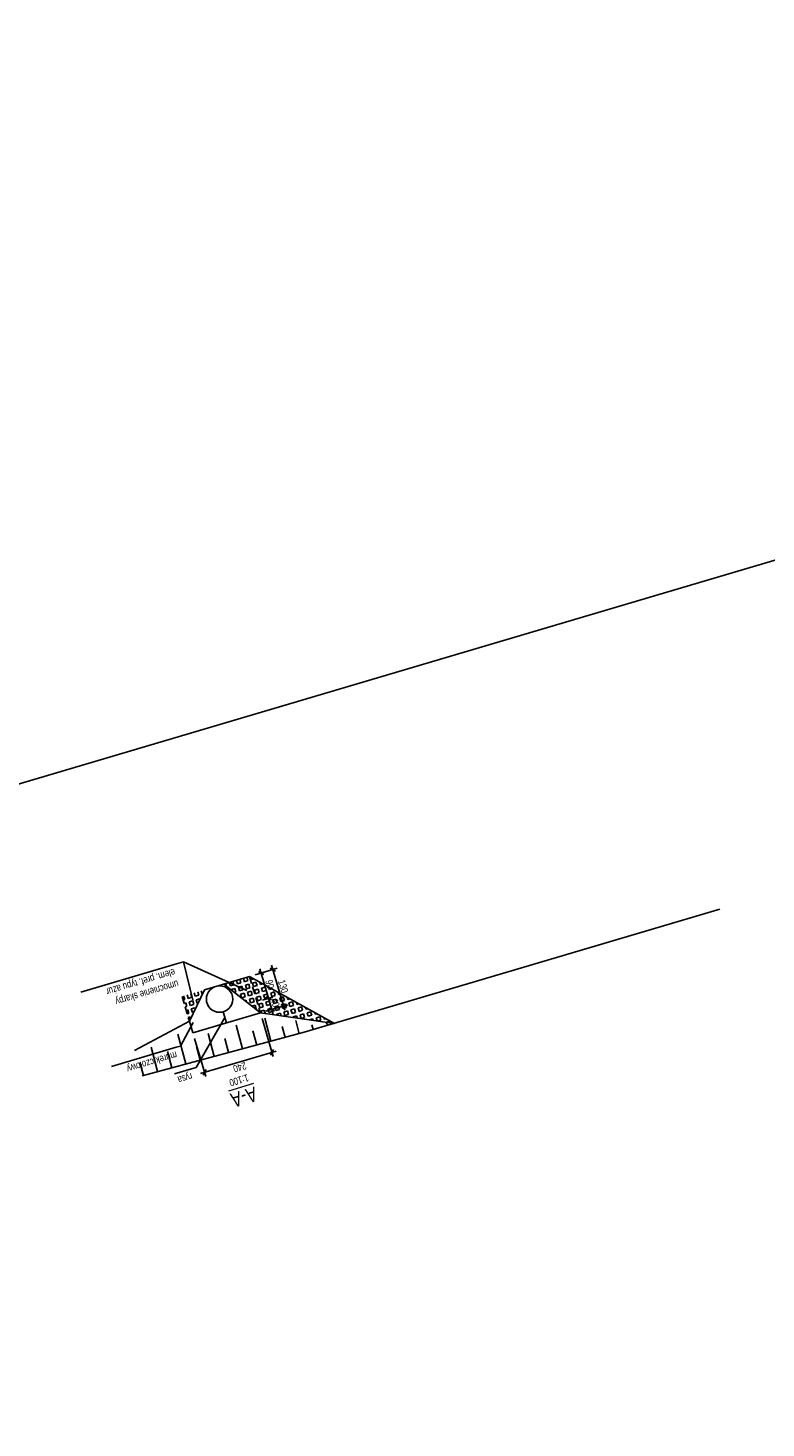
# Model space of a CAD drawing. Header units: metres. Extents: x 7437403 to 7437771, y 5556473 to 5556935.
# Tile 4 of 5: x 7437478 to 7437503, y 5556885 to 5556933. Entities that reach past the tile are written whole.
import ezdxf
from ezdxf.enums import TextEntityAlignment as Align

# ---------------------------------------------------------------- set-up
doc = ezdxf.new("R2010")
doc.units = ezdxf.units.M
doc.header["$MEASUREMENT"] = 0
doc.linetypes.add('HIDDEN', pattern=[0.375, 0.25, -0.125])
doc.layers.get('0').update_dxf_attribs({"color": 250})
for name, color, linetype in [('00RamTab-T', 2, 'Continuous'), ('00ZieSka-S', 7, 'Continuous'), ('_ PTC Kon_Bet_Kon', 3, 'Continuous')]:
    doc.layers.add(name, color=color, linetype=linetype)
doc.layers.add('_ PTC Kon_Bet', color=3, linetype='Continuous', lineweight=0)
doc.layers.add('Kreski', color=251, linetype='Continuous', lineweight=9)
doc.styles.add('CDMSTYLE', font='CDMSIMPL', dxfattribs={"width": 0.8, "bigfont": 'CDMBIGPL'})
doc.linetypes.add('ZIGZAG', pattern='A,0.00254,-5.08,[131,ltypeshp.shx,S=5.08,R=0,X=-5.08,Y=0],-10.16,[131,ltypeshp.shx,S=5.08,R=180,X=5.08,Y=0],-5.08', length=20.32254)
doc.dimstyles.new('CDM-ME100CM', dxfattribs={"dimscale": 0.1, "dimtxt": 2.5, "dimasz": 1.5, "dimexe": 1.5, "dimexo": 2, "dimgap": 0.5, "dimtad": 1, "dimdec": 0, "dimlfac": 100, "dimrnd": 0.1, "dimzin": 9, "dimtxsty": 'CDMSTYLE', "dimblk": 'OBLIQUE', "dimcen": 2.5, "dimdle": 1.5, "dimclrd": 1, "dimclre": 1, "dimclrt": 2, "dimadec": 0, "dimazin": 2, "dimtfac": 1, "dimtdec": 0, "dimtix": 1, "dimtmove": 1, "dimatfit": 3, "dimfxl": 0, "dimtvp": 1, "dimtolj": 1, "dimtzin": 0, "dimlwd": 25, "dimlwe": 25, "dimarcsym": 0})
pattern_1 = [(196.50939, (7437518.71688, 5556687.63931), (0.03552156, -0.11984665), [0.125, -0.125]), (286.50939, (7437518.71688, 5556687.63931), (0.11984665, 0.03552156), [0.125, -0.125])]

# ---------------------------------------------------------------- blocks, each defined once
blk = doc.blocks.new('_OBLIQUE')
at = {"color": 0, "linetype": 'ByBlock'}
blk.add_line((-0.5, -0.5), (0.5, 0.5), dxfattribs=at)
blk = doc.blocks.new('*D39')
at = {"layer": '_ PTC Kon_Bet_Kon', "color": 1, "linetype": 'Continuous', "lineweight": 25}
for p, q in [((7437485.528, 5556900.063), (7437485.874, 5556900.165)), ((7437485.731, 5556900.123), (7437485.688, 5556900.266)), ((7437485.844, 5556899.739), (7437485.731, 5556900.123)), ((7437485.642, 5556899.679), (7437485.988, 5556899.782)), ((7437485.844, 5556899.739), (7437485.887, 5556899.595))]:
    blk.add_line(p, q, dxfattribs=at)
at = {"layer": 'Defpoints', "color": 0, "linetype": 'Continuous', "lineweight": 25}
for p in [(7437485.336, 5556900.006), (7437485.731, 5556900.123), (7437485.45, 5556899.622)]:
    blk.add_point(p, dxfattribs=at)
at = {"layer": '_ PTC Kon_Bet_Kon', "color": 1, "linetype": 'Continuous', "lineweight": 25, "xscale": 0.15, "yscale": 0.15, "zscale": 0.15}
for p, rotation in [((7437485.731, 5556900.123), 286.5093889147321), ((7437485.844, 5556899.739), 106.5093889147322)]:
    blk.add_blockref('_OBLIQUE', p, dxfattribs=dict(at, rotation=rotation))
at = {"layer": '_ PTC Kon_Bet_Kon', "color": 2, "linetype": 'Continuous', "lineweight": 25, "insert": (7437485.955, 5556899.981), "char_height": 0.25, "attachment_point": 5, "rotation": 286.5094, "style": 'CDMSTYLE'}
blk.add_mtext('\\A1;40', dxfattribs=at)
blk = doc.blocks.new('*D40')
at = {"layer": '_ PTC Kon_Bet_Kon', "color": 1, "linetype": 'Continuous', "lineweight": 25}
for p, q in [((7437485.272, 5556900.925), (7437485.619, 5556901.028)), ((7437485.773, 5556899.979), (7437485.432, 5556901.129)), ((7437485.528, 5556900.063), (7437485.874, 5556900.165))]:
    blk.add_line(p, q, dxfattribs=at)
at = {"layer": 'Defpoints', "color": 0, "linetype": 'Continuous', "lineweight": 25}
for p in [(7437485.475, 5556900.986), (7437485.08, 5556900.869), (7437485.336, 5556900.006)]:
    blk.add_point(p, dxfattribs=at)
at = {"layer": '_ PTC Kon_Bet_Kon', "color": 1, "linetype": 'Continuous', "lineweight": 25, "xscale": 0.15, "yscale": 0.15, "zscale": 0.15}
for p, rotation in [((7437485.475, 5556900.986), 106.5093889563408), ((7437485.731, 5556900.123), 286.5093889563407)]:
    blk.add_blockref('_OBLIQUE', p, dxfattribs=dict(at, rotation=rotation))
at = {"layer": '_ PTC Kon_Bet_Kon', "color": 2, "linetype": 'Continuous', "lineweight": 25, "insert": (7437485.771, 5556900.604), "char_height": 0.25, "attachment_point": 5, "rotation": 286.5094, "style": 'CDMSTYLE'}
blk.add_mtext('\\A1;90', dxfattribs=at)
blk = doc.blocks.new('*D41')
at = {"layer": '_ PTC Kon_Bet_Kon', "color": 1, "linetype": 'Continuous', "lineweight": 25}
for p, q in [((7437485.272, 5556900.925), (7437486.018, 5556901.146)), ((7437485.831, 5556901.248), (7437486.286, 5556899.714)), ((7437485.642, 5556899.679), (7437486.387, 5556899.9))]:
    blk.add_line(p, q, dxfattribs=at)
at = {"layer": 'Defpoints', "color": 0, "linetype": 'Continuous', "lineweight": 25}
for p in [(7437485.08, 5556900.869), (7437485.45, 5556899.622), (7437486.243, 5556899.857)]:
    blk.add_point(p, dxfattribs=at)
at = {"layer": '_ PTC Kon_Bet_Kon', "color": 1, "linetype": 'Continuous', "lineweight": 25, "xscale": 0.15, "yscale": 0.15, "zscale": 0.15}
for p, rotation in [((7437485.874, 5556901.104), 106.5093889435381), ((7437486.243, 5556899.857), 286.5093889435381)]:
    blk.add_blockref('_OBLIQUE', p, dxfattribs=dict(at, rotation=rotation))
at = {"layer": '_ PTC Kon_Bet_Kon', "color": 2, "linetype": 'Continuous', "lineweight": 25, "insert": (7437486.226, 5556900.53), "char_height": 0.25, "attachment_point": 5, "rotation": 286.5094, "style": 'CDMSTYLE'}
blk.add_mtext('\\A1;130', dxfattribs=at)
blk = doc.blocks.new('*D43')
at = {"layer": '_ PTC Kon_Bet_Kon', "color": 1, "linetype": 'Continuous', "lineweight": 25}
for p, q in [((7437485.507, 5556899.431), (7437485.89, 5556898.136)), ((7437483.206, 5556898.748), (7437483.589, 5556897.454)), ((7437485.992, 5556898.322), (7437483.403, 5556897.555))]:
    blk.add_line(p, q, dxfattribs=at)
at = {"layer": 'Defpoints', "color": 0, "linetype": 'Continuous', "lineweight": 25}
for p in [(7437485.45, 5556899.622), (7437483.149, 5556898.94), (7437483.547, 5556897.597)]:
    blk.add_point(p, dxfattribs=at)
at = {"layer": '_ PTC Kon_Bet_Kon', "color": 1, "linetype": 'Continuous', "lineweight": 25, "xscale": 0.15, "yscale": 0.15, "zscale": 0.15}
for p, rotation in [((7437485.848, 5556898.28), 16.50938893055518), ((7437483.547, 5556897.597), 196.5093889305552)]:
    blk.add_blockref('_OBLIQUE', p, dxfattribs=dict(at, rotation=rotation))
at = {"layer": '_ PTC Kon_Bet_Kon', "color": 2, "linetype": 'Continuous', "lineweight": 25, "insert": (7437484.747, 5556897.771), "char_height": 0.25, "attachment_point": 5, "rotation": 196.5094, "style": 'CDMSTYLE'}
blk.add_mtext('\\A1;240', dxfattribs=at)

msp = doc.modelspace()

# ---------------------------------------------------------------- hatches: boundary and pattern name
at = {"layer": '_ PTC Kon_Bet_Kon', "linetype": 'Continuous', "lineweight": 25}
h = msp.add_hatch(dxfattribs=at)
h.set_pattern_fill('SQUARE', color=251, style=0)
h.set_pattern_definition(pattern_1)
h.paths.add_polyline_path([(7437487.975, 5556899.267), (7437485.08, 5556900.869), (7437485.45, 5556899.622)])
h.paths.add_polyline_path([(7437485.45, 5556899.622), (7437485.08, 5556900.869), (7437484.204, 5556900.609)])
h.paths.add_polyline_path([(7437486.071, 5556900.249), (7437486.199, 5556899.819), (7437485.839, 5556899.712), (7437485.712, 5556900.143)], flags=24)
h.paths.add_polyline_path([(7437485.887, 5556900.872), (7437486.014, 5556900.442), (7437485.655, 5556900.335), (7437485.527, 5556900.766)], flags=9)
h = msp.add_hatch(dxfattribs=at)
h.set_pattern_fill('SQUARE', color=251, style=0)
h.set_pattern_definition(pattern_1)
h.paths.add_polyline_path([(7437483.03, 5556899.341), (7437483.546, 5556900.414), (7437482.779, 5556900.187)])

# ---------------------------------------------------------------- linework, layer by layer
at = {"layer": '00ZieSka-S', "color": 63, "lineweight": 25}
for p, q in [((7437484.843, 5556898.399), (7437484.628, 5556899.201)), ((7437485.809, 5556898.658), (7437485.598, 5556899.446)), ((7437486.292, 5556898.787), (7437486.192, 5556899.159)), ((7437486.775, 5556898.916), (7437486.655, 5556899.364)), ((7437487.256, 5556899.054), (7437487.207, 5556899.218)), ((7437487.735, 5556899.196), (7437487.709, 5556899.286)), ((7437482.911, 5556897.882), (7437482.639, 5556898.896)), ((7437483.877, 5556898.141), (7437483.668, 5556898.921)), ((7437484.36, 5556898.27), (7437484.232, 5556898.747)), ((7437485.326, 5556898.528), (7437485.195, 5556899.018)), ((7437481.945, 5556897.624), (7437481.723, 5556898.452)), ((7437482.428, 5556897.753), (7437482.28, 5556898.308)), ((7437483.394, 5556898.011), (7437483.27, 5556898.475)), ((7437481.462, 5556897.494), (7437481.343, 5556897.937))]:
    msp.add_line(p, q, dxfattribs=at)
at = {"layer": '_ PTC Kon_Bet', "color": 115, "lineweight": 25}
for p, q in [((7437486.946, 5556898.962), (7437501.12, 5556903.163)), ((7437483.546, 5556900.414), (7437485.08, 5556900.869)), ((7437485.45, 5556899.622), (7437484.204, 5556900.609)), ((7437485.08, 5556900.869), (7437487.975, 5556899.267)), ((7437483.546, 5556900.414), (7437483.03, 5556899.341)), ((7437485.45, 5556899.622), (7437487.975, 5556899.267)), ((7437483.03, 5556899.341), (7437481.161, 5556898.347)), ((7437486.946, 5556898.962), (7437481.417, 5556897.482))]:
    msp.add_line(p, q, dxfattribs=at)
at = {"layer": '_ PTC Kon_Bet_Kon', "color": 3, "linetype": 'Continuous', "lineweight": 25}
msp.add_line((7437564.245, 5556933.229), (7437403.082, 5556885.462), dxfattribs=at)
at = {"layer": '_ PTC Kon_Bet_Kon', "color": 251, "linetype": 'HIDDEN', "lineweight": 25}
for p, q in [((7437485.08, 5556900.869), (7437485.45, 5556899.622)), ((7437482.779, 5556900.187), (7437483.03, 5556899.341))]:
    msp.add_line(p, q, dxfattribs=at)
at = {"layer": '_ PTC Kon_Bet_Kon', "color": 4, "linetype": 'Continuous', "lineweight": 25}
for p, q in [((7437483.149, 5556898.94), (7437485.45, 5556899.622)), ((7437483.03, 5556899.341), (7437483.149, 5556898.94))]:
    msp.add_line(p, q, dxfattribs=at)
msp.add_circle((7437484.058, 5556900.096), 0.45, dxfattribs=at)
at = {"layer": 'Kreski', "color": 251, "linetype": 'ZIGZAG', "lineweight": 25, "ltscale": 0.005}
msp.add_line((7437484.299, 5556899.281), (7437484.186, 5556899.665), dxfattribs=at)

# ---------------------------------------------------------------- texts
at = {"layer": '00RamTab-T', "color": 3, "linetype": 'Continuous', "lineweight": 0, "style": 'CDMSTYLE', "width": 0.8}
msp.add_text('1:100', height=0.25, rotation=196.5094, dxfattribs=at).set_placement((7437484.722, 5556897.325), align=Align.MIDDLE_CENTER)
at = {"layer": '00RamTab-T', "color": 7, "linetype": 'Continuous', "lineweight": 0, "style": 'CDMSTYLE', "width": 0.8}
msp.add_text('%%UA-A', height=0.5, rotation=196.5094, dxfattribs=at).set_placement((7437484.892, 5556896.75), align=Align.MIDDLE_CENTER)
at = {"layer": '_ PTC Kon_Bet_Kon', "color": 2, "linetype": 'Continuous', "lineweight": 25, "char_height": 0.25, "attachment_point": 7, "rotation": 196.5094, "style": 'CDMSTYLE'}
for s, insert in [('umocnienie skarpy \\Pelem. pref. typu ażur', (7437482.48, 5556901.215)), ('murek czołowy', (7437482.546, 5556898.389)), ('rysa', (7437483.067, 5556897.656))]:
    msp.add_mtext(s, dxfattribs=dict(at, insert=insert))

# ---------------------------------------------------------------- dimensions: what is measured, and where the dimension line sits
at = {"layer": '_ PTC Kon_Bet_Kon', "color": 3, "linetype": 'Continuous', "lineweight": 25}
for base, p1, p2, angle, picture, middle in [((7437486.243, 5556899.857), (7437485.08, 5556900.869), (7437485.45, 5556899.622), 286.5094, '*D41', (7437486.226, 5556900.53)), ((7437485.475, 5556900.986), (7437485.336, 5556900.006), (7437485.08, 5556900.869), 286.5094, '*D40', (7437485.771, 5556900.604)), ((7437485.731, 5556900.123), (7437485.45, 5556899.622), (7437485.336, 5556900.006), 286.5094, '*D39', (7437485.955, 5556899.981)), ((7437483.547, 5556897.597), (7437485.45, 5556899.622), (7437483.149, 5556898.94), 196.5094, '*D43', (7437484.747, 5556897.771))]:
    dim = msp.add_linear_dim(base=base, p1=p1, p2=p2, angle=angle, dimstyle='CDM-ME100CM', dxfattribs=at)
    dim.commit()
    dim.dimension.update_dxf_attribs({"geometry": picture, "text_midpoint": middle})

# ---------------------------------------------------------------- leaders
at = {"layer": '_ PTC Kon_Bet_Kon', "color": 3, "linetype": 'Continuous', "lineweight": 25, "annotation_type": 0, "has_hookline": 1, "hookline_direction": 0, "horizontal_direction": (-0.958773, -0.284172, 0)}
for points, text_width in [([(7437484.984, 5556900.388), (7437482.823, 5556901.369), (7437482.514, 5556901.277)], 3.276), ([(7437483.161, 5556899.295), (7437482.727, 5556898.495), (7437482.58, 5556898.452)], 2.248), ([(7437484.243, 5556899.473), (7437483.261, 5556897.765), (7437483.101, 5556897.718)], 0.552)]:
    msp.add_leader(points, dimstyle='CDM-ME100CM', override={"dimgap": 0.5, "dimtad": 1}, dxfattribs=dict(at, text_width=text_width))
at = {"layer": '_ PTC Kon_Bet_Kon', "color": 3, "linetype": 'Continuous', "lineweight": 25}
msp.add_leader([(7437483.145, 5556900.065), (7437482.823, 5556901.369), (7437482.514, 5556901.277)], dimstyle='CDM-ME100CM', override={"dimgap": 0.5, "dimtad": 1}, dxfattribs=at)

doc.saveas('drawing.dxf')
